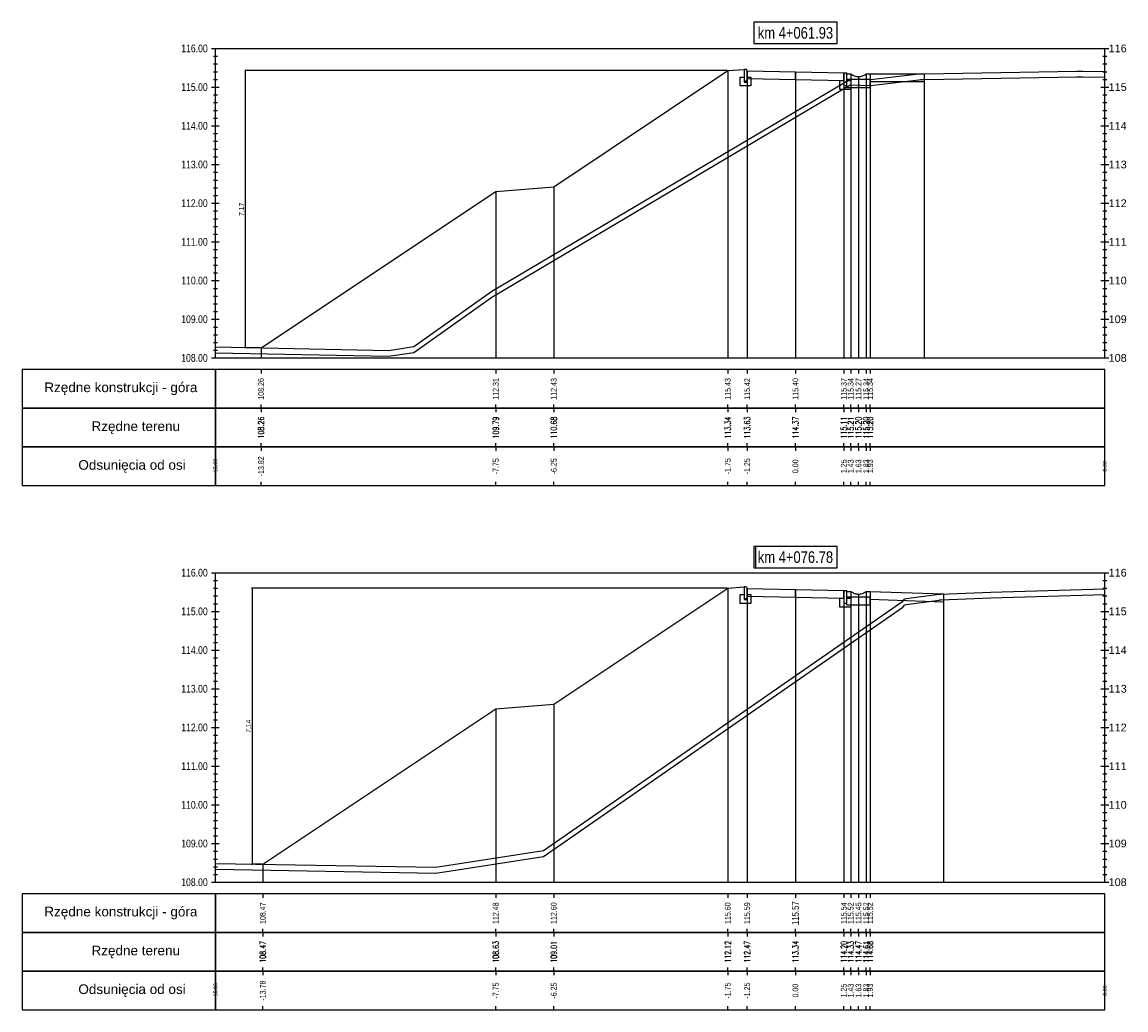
# Model space of a CAD drawing. Extents: x 7537626 to 7538805, y 5722894 to 5725486.
# Tile 7 of 90: x 7538094 to 7538122, y 5725310 to 5725335. Entities that reach past the tile are written whole.
import ezdxf

# ---------------------------------------------------------------- set-up
doc = ezdxf.new("R2010")
doc.units = 0
doc.header["$PDMODE"] = 35
doc.header["$PDSIZE"] = 0.3
for name, color, linetype in [('C-DROGI-PROFILE', 7, 'Continuous'), ('C-DROGI-PROFILE-ETYKIETY', 7, 'Continuous'), ('C-DROGI-PRZEKROJE-ETYKIETY', 7, 'Continuous'), ('C-POPRZECZKA-przekrój', 2, 'Continuous'), ('C-POPRZECZKA-widok', 1, 'Continuous')]:
    doc.layers.add(name, color=color, linetype=linetype)
for name, color, linetype, true_color in [('C-humus', 7, 'Continuous', 0x003df5), ('C-Teren', 7, 'Continuous', 0x005716), ('poprzeczki', 7, 'Continuous', 0x0000d6)]:
    doc.layers.add(name, color=color, linetype=linetype, true_color=true_color)
doc.styles.add('2mm08', font='arial.ttf', dxfattribs={"width": 0.8})
doc.styles.add('opis_50', font='arial.ttf', dxfattribs={"height": 0.125})
doc.styles.get("Standard").update_dxf_attribs({"font": 'arial.ttf'})
doc.dimstyles.new('OPIS_50', dxfattribs={"dimscale": 0.5, "dimtxt": 0.125, "dimasz": 0.25, "dimexe": 0.1, "dimexo": 0.15, "dimgap": 0.1, "dimtad": 1, "dimzin": 0, "dimtxsty": 'opis_50', "dimblk": 'ARCHTICK', "dimcen": 0.15, "dimdle": 0.1, "dimaunit": 2, "dimadec": 4, "dimazin": 0, "dimtfac": 1, "dimtmove": 0, "dimatfit": 3, "dimfxl": 1, "dimarcsym": 0})

# ---------------------------------------------------------------- blocks, each defined once
blk = doc.blocks.new('_ArchTick')
at = {"color": 0, "linetype": 'ByBlock', "const_width": 0.15}
blk.add_lwpolyline([(-0.5, -0.5), (0.5, 0.5)], dxfattribs=at)
blk = doc.blocks.new('*D201')
at = {"layer": 'Defpoints', "color": 0, "transparency": 16777216}
for p in [(7538111.968, 5725333.804), (7538099.488, 5725326.637), (7538099.898, 5725326.637)]:
    blk.add_point(p, dxfattribs=at)
at = {"layer": 'poprzeczki', "color": 0, "lineweight": -2, "transparency": 16777216}
for p, q in [((7538111.953, 5725333.804), (7538099.478, 5725333.804)), ((7538099.488, 5725333.814), (7538099.488, 5725326.627)), ((7538099.883, 5725326.637), (7538099.478, 5725326.637))]:
    blk.add_line(p, q, dxfattribs=at)
at = {"layer": 'poprzeczki', "color": 0, "lineweight": -2, "transparency": 16777216, "xscale": 0.025, "yscale": 0.025, "zscale": 0.025}
for p, rotation in [((7538099.488, 5725333.804), 90), ((7538099.488, 5725326.637), 270)]:
    blk.add_blockref('_ArchTick', p, dxfattribs=dict(at, rotation=rotation))
at = {"layer": 'poprzeczki', "color": 0, "transparency": 16777216, "insert": (7538099.403, 5725330.22), "char_height": 0.125, "attachment_point": 5, "rotation": 90, "style": 'opis_50'}
blk.add_mtext('7,17', dxfattribs=at)
blk = doc.blocks.new('*D202')
at = {"layer": 'Defpoints', "color": 0, "transparency": 16777216}
for p in [(7538111.968, 5725320.427), (7538099.665, 5725313.29), (7538099.944, 5725313.29)]:
    blk.add_point(p, dxfattribs=at)
at = {"layer": 'poprzeczki', "color": 0, "lineweight": -2, "transparency": 16777216}
for p, q in [((7538111.953, 5725320.427), (7538099.655, 5725320.427)), ((7538099.665, 5725320.437), (7538099.665, 5725313.28)), ((7538099.929, 5725313.29), (7538099.655, 5725313.29))]:
    blk.add_line(p, q, dxfattribs=at)
at = {"layer": 'poprzeczki', "color": 0, "lineweight": -2, "transparency": 16777216, "xscale": 0.025, "yscale": 0.025, "zscale": 0.025}
for p, rotation in [((7538099.665, 5725320.427), 90), ((7538099.665, 5725313.29), 270)]:
    blk.add_blockref('_ArchTick', p, dxfattribs=dict(at, rotation=rotation))
at = {"layer": 'poprzeczki', "color": 0, "transparency": 16777216, "insert": (7538099.58, 5725316.858), "char_height": 0.125, "attachment_point": 5, "rotation": 90, "style": 'opis_50'}
blk.add_mtext('7,14', dxfattribs=at)

msp = doc.modelspace()

# ---------------------------------------------------------------- linework, layer by layer
at = {"layer": 'C-DROGI-PROFILE', "color": 7, "linetype": 'Continuous', "lineweight": -3}
for p, q in [((7538099.898, 5725326.077), (7538099.898, 5725325.977)), ((7538105.968, 5725326.077), (7538105.968, 5725325.977)), ((7538107.468, 5725326.077), (7538107.468, 5725325.977)), ((7538111.968, 5725326.077), (7538111.968, 5725325.977)), ((7538112.468, 5725326.077), (7538112.468, 5725325.977)), ((7538113.718, 5725326.077), (7538113.718, 5725325.977)), ((7538114.968, 5725326.077), (7538114.968, 5725325.977)), ((7538115.148, 5725326.077), (7538115.148, 5725325.977)), ((7538115.348, 5725326.077), (7538115.348, 5725325.977)), ((7538115.548, 5725326.077), (7538115.548, 5725325.977)), ((7538115.648, 5725326.077), (7538115.648, 5725325.977)), ((7538099.898, 5725325.077), (7538099.898, 5725325.177)), ((7538099.898, 5725325.077), (7538099.898, 5725324.977)), ((7538105.968, 5725325.077), (7538105.968, 5725325.177)), ((7538105.968, 5725325.077), (7538105.968, 5725324.977)), ((7538107.468, 5725325.077), (7538107.468, 5725325.177)), ((7538107.468, 5725325.077), (7538107.468, 5725324.977)), ((7538111.968, 5725325.077), (7538111.968, 5725325.177)), ((7538111.968, 5725325.077), (7538111.968, 5725324.977)), ((7538112.468, 5725325.077), (7538112.468, 5725325.177)), ((7538112.468, 5725325.077), (7538112.468, 5725324.977)), ((7538113.718, 5725325.077), (7538113.718, 5725325.177)), ((7538113.718, 5725325.077), (7538113.718, 5725324.977)), ((7538114.968, 5725325.077), (7538114.968, 5725325.177)), ((7538114.968, 5725325.077), (7538114.968, 5725324.977)), ((7538115.148, 5725325.077), (7538115.148, 5725325.177)), ((7538115.148, 5725325.077), (7538115.148, 5725324.977)), ((7538115.348, 5725325.077), (7538115.348, 5725325.177)), ((7538115.348, 5725325.077), (7538115.348, 5725324.977)), ((7538115.548, 5725325.077), (7538115.548, 5725325.177)), ((7538115.548, 5725325.077), (7538115.548, 5725324.977)), ((7538115.648, 5725325.077), (7538115.648, 5725325.177)), ((7538115.648, 5725325.077), (7538115.648, 5725324.977)), ((7538099.898, 5725324.077), (7538099.898, 5725324.177)), ((7538099.898, 5725324.077), (7538099.898, 5725323.977)), ((7538105.968, 5725324.077), (7538105.968, 5725324.177)), ((7538105.968, 5725324.077), (7538105.968, 5725323.977)), ((7538107.468, 5725324.077), (7538107.468, 5725324.177)), ((7538107.468, 5725324.077), (7538107.468, 5725323.977)), ((7538111.968, 5725324.077), (7538111.968, 5725324.177)), ((7538111.968, 5725324.077), (7538111.968, 5725323.977)), ((7538112.468, 5725324.077), (7538112.468, 5725324.177)), ((7538112.468, 5725324.077), (7538112.468, 5725323.977)), ((7538113.718, 5725324.077), (7538113.718, 5725324.177)), ((7538113.718, 5725324.077), (7538113.718, 5725323.977)), ((7538114.968, 5725324.077), (7538114.968, 5725324.177)), ((7538114.968, 5725324.077), (7538114.968, 5725323.977)), ((7538115.148, 5725324.077), (7538115.148, 5725324.177)), ((7538115.148, 5725324.077), (7538115.148, 5725323.977)), ((7538115.348, 5725324.077), (7538115.348, 5725324.177)), ((7538115.348, 5725324.077), (7538115.348, 5725323.977)), ((7538115.548, 5725324.077), (7538115.548, 5725324.177)), ((7538115.548, 5725324.077), (7538115.548, 5725323.977)), ((7538115.648, 5725324.077), (7538115.648, 5725324.177)), ((7538115.648, 5725324.077), (7538115.648, 5725323.977)), ((7538099.898, 5725323.077), (7538099.898, 5725323.177)), ((7538105.968, 5725323.077), (7538105.968, 5725323.177)), ((7538107.468, 5725323.077), (7538107.468, 5725323.177)), ((7538111.968, 5725323.077), (7538111.968, 5725323.177)), ((7538112.468, 5725323.077), (7538112.468, 5725323.177)), ((7538113.718, 5725323.077), (7538113.718, 5725323.177)), ((7538114.968, 5725323.077), (7538114.968, 5725323.177)), ((7538115.148, 5725323.077), (7538115.148, 5725323.177)), ((7538115.348, 5725323.077), (7538115.348, 5725323.177)), ((7538115.548, 5725323.077), (7538115.548, 5725323.177)), ((7538115.648, 5725323.077), (7538115.648, 5725323.177)), ((7538099.944, 5725312.526), (7538099.944, 5725312.426)), ((7538105.968, 5725312.526), (7538105.968, 5725312.426)), ((7538107.468, 5725312.526), (7538107.468, 5725312.426)), ((7538111.968, 5725312.526), (7538111.968, 5725312.426)), ((7538112.468, 5725312.526), (7538112.468, 5725312.426)), ((7538113.718, 5725312.526), (7538113.718, 5725312.426)), ((7538114.968, 5725312.526), (7538114.968, 5725312.426)), ((7538115.148, 5725312.526), (7538115.148, 5725312.426)), ((7538115.348, 5725312.526), (7538115.348, 5725312.426)), ((7538115.548, 5725312.526), (7538115.548, 5725312.426)), ((7538115.648, 5725312.526), (7538115.648, 5725312.426)), ((7538099.944, 5725311.526), (7538099.944, 5725311.626)), ((7538105.968, 5725311.526), (7538105.968, 5725311.626)), ((7538107.468, 5725311.526), (7538107.468, 5725311.626)), ((7538111.968, 5725311.526), (7538111.968, 5725311.626)), ((7538112.468, 5725311.526), (7538112.468, 5725311.626)), ((7538113.718, 5725311.526), (7538113.718, 5725311.626)), ((7538114.968, 5725311.526), (7538114.968, 5725311.626)), ((7538115.148, 5725311.526), (7538115.148, 5725311.626)), ((7538115.348, 5725311.526), (7538115.348, 5725311.626)), ((7538115.548, 5725311.526), (7538115.548, 5725311.626)), ((7538115.648, 5725311.526), (7538115.648, 5725311.626)), ((7538099.944, 5725311.526), (7538099.944, 5725311.426)), ((7538105.968, 5725311.526), (7538105.968, 5725311.426)), ((7538107.468, 5725311.526), (7538107.468, 5725311.426)), ((7538111.968, 5725311.526), (7538111.968, 5725311.426)), ((7538112.468, 5725311.526), (7538112.468, 5725311.426)), ((7538113.718, 5725311.526), (7538113.718, 5725311.426)), ((7538114.968, 5725311.526), (7538114.968, 5725311.426)), ((7538115.148, 5725311.526), (7538115.148, 5725311.426)), ((7538115.348, 5725311.526), (7538115.348, 5725311.426)), ((7538115.548, 5725311.526), (7538115.548, 5725311.426)), ((7538115.648, 5725311.526), (7538115.648, 5725311.426)), ((7538099.944, 5725310.526), (7538099.944, 5725310.626)), ((7538099.944, 5725310.526), (7538099.944, 5725310.426)), ((7538105.968, 5725310.526), (7538105.968, 5725310.626)), ((7538105.968, 5725310.526), (7538105.968, 5725310.426)), ((7538107.468, 5725310.526), (7538107.468, 5725310.626)), ((7538107.468, 5725310.526), (7538107.468, 5725310.426)), ((7538111.968, 5725310.526), (7538111.968, 5725310.626)), ((7538111.968, 5725310.526), (7538111.968, 5725310.426)), ((7538112.468, 5725310.526), (7538112.468, 5725310.626)), ((7538112.468, 5725310.526), (7538112.468, 5725310.426)), ((7538113.718, 5725310.526), (7538113.718, 5725310.626)), ((7538113.718, 5725310.526), (7538113.718, 5725310.426)), ((7538114.968, 5725310.526), (7538114.968, 5725310.626)), ((7538114.968, 5725310.526), (7538114.968, 5725310.426)), ((7538115.148, 5725310.526), (7538115.148, 5725310.626)), ((7538115.148, 5725310.526), (7538115.148, 5725310.426)), ((7538115.348, 5725310.526), (7538115.348, 5725310.626)), ((7538115.348, 5725310.526), (7538115.348, 5725310.426)), ((7538115.548, 5725310.526), (7538115.548, 5725310.626)), ((7538115.548, 5725310.526), (7538115.548, 5725310.426)), ((7538115.648, 5725310.526), (7538115.648, 5725310.626)), ((7538115.648, 5725310.526), (7538115.648, 5725310.426)), ((7538099.944, 5725309.526), (7538099.944, 5725309.626)), ((7538105.968, 5725309.526), (7538105.968, 5725309.626)), ((7538107.468, 5725309.526), (7538107.468, 5725309.626)), ((7538111.968, 5725309.526), (7538111.968, 5725309.626)), ((7538112.468, 5725309.526), (7538112.468, 5725309.626)), ((7538113.718, 5725309.526), (7538113.718, 5725309.626)), ((7538114.968, 5725309.526), (7538114.968, 5725309.626)), ((7538115.148, 5725309.526), (7538115.148, 5725309.626)), ((7538115.348, 5725309.526), (7538115.348, 5725309.626)), ((7538115.548, 5725309.526), (7538115.548, 5725309.626)), ((7538115.648, 5725309.526), (7538115.648, 5725309.626))]:
    msp.add_line(p, q, dxfattribs=at)
at = {"layer": 'C-DROGI-PROFILE', "color": 1, "linetype": 'Continuous', "lineweight": -3}
for points in [[(7538098.718, 5725325.077), (7538098.718, 5725326.077), (7538093.718, 5725326.077), (7538093.718, 5725325.077)], [(7538098.718, 5725325.077), (7538121.718, 5725325.077), (7538121.718, 5725326.077), (7538098.718, 5725326.077)], [(7538098.718, 5725324.077), (7538098.718, 5725325.077), (7538093.718, 5725325.077), (7538093.718, 5725324.077)], [(7538098.718, 5725324.077), (7538121.718, 5725324.077), (7538121.718, 5725325.077), (7538098.718, 5725325.077)], [(7538098.718, 5725323.077), (7538098.718, 5725324.077), (7538093.718, 5725324.077), (7538093.718, 5725323.077)], [(7538098.718, 5725323.077), (7538121.718, 5725323.077), (7538121.718, 5725324.077), (7538098.718, 5725324.077)], [(7538098.718, 5725311.526), (7538098.718, 5725312.526), (7538093.718, 5725312.526), (7538093.718, 5725311.526)], [(7538098.718, 5725311.526), (7538121.718, 5725311.526), (7538121.718, 5725312.526), (7538098.718, 5725312.526)], [(7538098.718, 5725310.526), (7538098.718, 5725311.526), (7538093.718, 5725311.526), (7538093.718, 5725310.526)], [(7538098.718, 5725310.526), (7538121.718, 5725310.526), (7538121.718, 5725311.526), (7538098.718, 5725311.526)], [(7538098.718, 5725309.526), (7538098.718, 5725310.526), (7538093.718, 5725310.526), (7538093.718, 5725309.526)], [(7538098.718, 5725309.526), (7538121.718, 5725309.526), (7538121.718, 5725310.526), (7538098.718, 5725310.526)]]:
    msp.add_3dface(points, dxfattribs=at)
at = {"layer": 'C-DROGI-PRZEKROJE-ETYKIETY', "color": 1, "linetype": 'Continuous', "lineweight": -3}
for p, q in [((7538111.968, 5725333.804), (7538111.968, 5725326.377)), ((7538112.468, 5725333.797), (7538112.468, 5725326.377)), ((7538113.718, 5725333.772), (7538113.718, 5725326.377)), ((7538114.968, 5725333.747), (7538114.968, 5725326.377)), ((7538115.148, 5725333.721), (7538115.148, 5725326.377)), ((7538115.348, 5725333.651), (7538115.348, 5725326.377)), ((7538115.548, 5725333.721), (7538115.548, 5725326.377)), ((7538115.648, 5725333.721), (7538115.648, 5725326.377)), ((7538117.048, 5725333.724), (7538117.048, 5725326.377)), ((7538111.968, 5725320.427), (7538111.968, 5725312.826)), ((7538112.468, 5725320.42), (7538112.468, 5725312.826)), ((7538113.718, 5725320.395), (7538113.718, 5725312.826)), ((7538114.968, 5725320.37), (7538114.968, 5725312.826)), ((7538115.148, 5725320.344), (7538115.148, 5725312.826)), ((7538115.348, 5725320.274), (7538115.348, 5725312.826)), ((7538115.548, 5725320.344), (7538115.548, 5725312.826)), ((7538115.648, 5725320.344), (7538115.648, 5725312.826))]:
    msp.add_line(p, q, dxfattribs=at)
for points in [[(7538107.468, 5725330.804), (7538107.468, 5725326.377)], [(7538105.968, 5725330.684), (7538105.968, 5725326.377)], [(7538099.898, 5725326.637), (7538099.898, 5725326.377)], [(7538117.549, 5725320.277), (7538117.549, 5725312.826)], [(7538107.468, 5725317.427), (7538107.468, 5725312.826)], [(7538105.968, 5725317.307), (7538105.968, 5725312.826)], [(7538099.944, 5725313.29), (7538099.944, 5725312.826)]]:
    msp.add_lwpolyline(points, dxfattribs=at)
at = {"layer": 'C-humus'}
for p, q in [((7538117.066, 5725333.574), (7538120.991, 5725333.644)), ((7538120.991, 5725333.644), (7538121.154, 5725333.642)), ((7538121.154, 5725333.642), (7538121.718, 5725333.635)), ((7538105.862, 5725327.952), (7538115.132, 5725333.434)), ((7538115.132, 5725333.434), (7538115.688, 5725333.424)), ((7538115.688, 5725333.424), (7538115.736, 5725333.431)), ((7538115.736, 5725333.431), (7538116.906, 5725333.57)), ((7538116.906, 5725333.57), (7538116.945, 5725333.572)), ((7538116.945, 5725333.572), (7538117.066, 5725333.574)), ((7538103.853, 5725326.522), (7538105.862, 5725327.952)), ((7538098.718, 5725326.511), (7538103.194, 5725326.42)), ((7538103.194, 5725326.42), (7538103.853, 5725326.522)), ((7538118.769, 5725320.175), (7538121.718, 5725320.264)), ((7538107.203, 5725313.495), (7538116.493, 5725319.937)), ((7538116.493, 5725319.937), (7538116.545, 5725320)), ((7538116.545, 5725320), (7538116.585, 5725320.007)), ((7538116.585, 5725320.007), (7538117.432, 5725320.121)), ((7538117.432, 5725320.121), (7538117.446, 5725320.125)), ((7538117.446, 5725320.125), (7538117.478, 5725320.124)), ((7538117.478, 5725320.124), (7538118.769, 5725320.175)), ((7538104.422, 5725313.062), (7538107.203, 5725313.495)), ((7538098.718, 5725313.162), (7538104.422, 5725313.062))]:
    msp.add_line(p, q, dxfattribs=at)
at = {"layer": 'C-POPRZECZKA-przekrój', "color": 2, "linetype": 'Continuous', "lineweight": -3}
for p, q in [((7538111.968, 5725333.804), (7538112.388, 5725333.837)), ((7538112.288, 5725333.407), (7538112.288, 5725333.637)), ((7538112.288, 5725333.637), (7538112.388, 5725333.637)), ((7538112.428, 5725333.837), (7538112.388, 5725333.837)), ((7538112.388, 5725333.837), (7538112.388, 5725333.507)), ((7538112.388, 5725333.637), (7538112.388, 5725333.537)), ((7538112.434, 5725333.837), (7538112.428, 5725333.837)), ((7538112.442, 5725333.835), (7538112.434, 5725333.837)), ((7538112.451, 5725333.831), (7538112.442, 5725333.835)), ((7538112.457, 5725333.826), (7538112.451, 5725333.831)), ((7538112.461, 5725333.82), (7538112.457, 5725333.826)), ((7538112.465, 5725333.813), (7538112.461, 5725333.82)), ((7538112.468, 5725333.805), (7538112.465, 5725333.813)), ((7538112.468, 5725333.797), (7538112.468, 5725333.805)), ((7538112.468, 5725333.797), (7538113.718, 5725333.772)), ((7538112.468, 5725333.797), (7538112.469, 5725333.597)), ((7538112.468, 5725333.507), (7538112.468, 5725333.797)), ((7538112.468, 5725333.797), (7538112.468, 5725333.637)), ((7538112.468, 5725333.637), (7538112.568, 5725333.637)), ((7538112.568, 5725333.637), (7538112.568, 5725333.407)), ((7538113.718, 5725333.572), (7538113.718, 5725333.772)), ((7538113.718, 5725333.772), (7538114.968, 5725333.747)), ((7538114.968, 5725333.747), (7538114.967, 5725333.547)), ((7538114.968, 5725333.747), (7538115.048, 5725333.747)), ((7538114.968, 5725333.547), (7538114.968, 5725333.747)), ((7538114.968, 5725333.747), (7538114.968, 5725333.417)), ((7538115.048, 5725333.371), (7538115.048, 5725333.747)), ((7538115.048, 5725333.721), (7538115.148, 5725333.721)), ((7538115.048, 5725333.571), (7538115.048, 5725333.721)), ((7538115.148, 5725333.721), (7538115.165, 5725333.709)), ((7538115.165, 5725333.709), (7538115.183, 5725333.697)), ((7538115.183, 5725333.697), (7538115.199, 5725333.688)), ((7538115.199, 5725333.688), (7538115.219, 5725333.679)), ((7538115.219, 5725333.679), (7538115.241, 5725333.67)), ((7538115.241, 5725333.67), (7538115.269, 5725333.661)), ((7538115.269, 5725333.661), (7538115.295, 5725333.656)), ((7538115.295, 5725333.656), (7538115.318, 5725333.653)), ((7538115.318, 5725333.653), (7538115.348, 5725333.651)), ((7538115.348, 5725333.651), (7538115.371, 5725333.652)), ((7538115.371, 5725333.652), (7538115.397, 5725333.655)), ((7538115.397, 5725333.655), (7538115.419, 5725333.659)), ((7538115.419, 5725333.659), (7538115.448, 5725333.667)), ((7538115.448, 5725333.667), (7538115.474, 5725333.677)), ((7538115.474, 5725333.677), (7538115.498, 5725333.689)), ((7538115.498, 5725333.689), (7538115.517, 5725333.699)), ((7538115.517, 5725333.699), (7538115.532, 5725333.709)), ((7538115.532, 5725333.709), (7538115.548, 5725333.721)), ((7538115.548, 5725333.721), (7538115.648, 5725333.721)), ((7538115.648, 5725333.721), (7538115.648, 5725333.571)), ((7538112.568, 5725333.407), (7538112.288, 5725333.407)), ((7538112.388, 5725333.537), (7538112.468, 5725333.537)), ((7538112.388, 5725333.507), (7538112.468, 5725333.507)), ((7538112.469, 5725333.597), (7538113.718, 5725333.572)), ((7538113.718, 5725333.572), (7538114.967, 5725333.547)), ((7538114.868, 5725333.317), (7538114.868, 5725333.547)), ((7538114.868, 5725333.547), (7538114.968, 5725333.547)), ((7538115.148, 5725333.317), (7538114.868, 5725333.317)), ((7538114.968, 5725333.417), (7538115.048, 5725333.417)), ((7538115.648, 5725333.571), (7538115.048, 5725333.571)), ((7538115.048, 5725333.547), (7538115.148, 5725333.547)), ((7538115.048, 5725333.417), (7538115.048, 5725333.547)), ((7538115.048, 5725333.371), (7538115.648, 5725333.371)), ((7538115.148, 5725333.547), (7538115.148, 5725333.317)), ((7538115.648, 5725333.371), (7538115.648, 5725333.571)), ((7538111.968, 5725320.427), (7538112.388, 5725320.46)), ((7538112.288, 5725320.03), (7538112.288, 5725320.26)), ((7538112.288, 5725320.26), (7538112.388, 5725320.26)), ((7538112.428, 5725320.46), (7538112.388, 5725320.46)), ((7538112.388, 5725320.46), (7538112.388, 5725320.13)), ((7538112.388, 5725320.26), (7538112.388, 5725320.16)), ((7538112.434, 5725320.46), (7538112.428, 5725320.46)), ((7538112.442, 5725320.458), (7538112.434, 5725320.46)), ((7538112.451, 5725320.453), (7538112.442, 5725320.458)), ((7538112.457, 5725320.448), (7538112.451, 5725320.453)), ((7538112.461, 5725320.443), (7538112.457, 5725320.448)), ((7538112.465, 5725320.436), (7538112.461, 5725320.443)), ((7538112.468, 5725320.427), (7538112.465, 5725320.436)), ((7538112.468, 5725320.42), (7538112.468, 5725320.427)), ((7538112.468, 5725320.42), (7538113.718, 5725320.395)), ((7538112.468, 5725320.42), (7538112.469, 5725320.22)), ((7538112.468, 5725320.13), (7538112.468, 5725320.42)), ((7538112.468, 5725320.42), (7538112.468, 5725320.26)), ((7538112.468, 5725320.26), (7538112.568, 5725320.26)), ((7538112.469, 5725320.22), (7538113.718, 5725320.195)), ((7538112.568, 5725320.26), (7538112.568, 5725320.03)), ((7538113.718, 5725320.195), (7538113.718, 5725320.395)), ((7538113.718, 5725320.395), (7538114.968, 5725320.37)), ((7538113.718, 5725320.195), (7538114.967, 5725320.17)), ((7538114.968, 5725320.37), (7538114.967, 5725320.17)), ((7538114.968, 5725320.37), (7538115.048, 5725320.37)), ((7538114.968, 5725320.17), (7538114.968, 5725320.37)), ((7538114.968, 5725320.37), (7538114.968, 5725320.04)), ((7538115.048, 5725319.994), (7538115.048, 5725320.37)), ((7538115.048, 5725320.344), (7538115.148, 5725320.344)), ((7538115.048, 5725320.194), (7538115.048, 5725320.344)), ((7538115.648, 5725320.194), (7538115.048, 5725320.194)), ((7538115.148, 5725320.344), (7538115.165, 5725320.332)), ((7538115.165, 5725320.332), (7538115.183, 5725320.32)), ((7538115.183, 5725320.32), (7538115.199, 5725320.311)), ((7538115.199, 5725320.311), (7538115.219, 5725320.301)), ((7538115.219, 5725320.301), (7538115.241, 5725320.293)), ((7538115.241, 5725320.293), (7538115.269, 5725320.284)), ((7538115.269, 5725320.284), (7538115.295, 5725320.279)), ((7538115.295, 5725320.279), (7538115.318, 5725320.276)), ((7538115.318, 5725320.276), (7538115.348, 5725320.274)), ((7538115.348, 5725320.274), (7538115.371, 5725320.275)), ((7538115.371, 5725320.275), (7538115.397, 5725320.278)), ((7538115.397, 5725320.278), (7538115.419, 5725320.282)), ((7538115.419, 5725320.282), (7538115.448, 5725320.29)), ((7538115.448, 5725320.29), (7538115.474, 5725320.3)), ((7538115.474, 5725320.3), (7538115.498, 5725320.311)), ((7538115.498, 5725320.311), (7538115.517, 5725320.322)), ((7538115.517, 5725320.322), (7538115.532, 5725320.332)), ((7538115.532, 5725320.332), (7538115.548, 5725320.344)), ((7538115.548, 5725320.344), (7538115.648, 5725320.344)), ((7538115.648, 5725320.344), (7538115.648, 5725320.194)), ((7538115.648, 5725319.994), (7538115.648, 5725320.194)), ((7538112.568, 5725320.03), (7538112.288, 5725320.03)), ((7538112.388, 5725320.16), (7538112.468, 5725320.16)), ((7538112.388, 5725320.13), (7538112.468, 5725320.13)), ((7538114.868, 5725319.94), (7538114.868, 5725320.17)), ((7538114.868, 5725320.17), (7538114.968, 5725320.17)), ((7538115.148, 5725319.94), (7538114.868, 5725319.94)), ((7538114.968, 5725320.04), (7538115.048, 5725320.04)), ((7538115.048, 5725320.17), (7538115.148, 5725320.17)), ((7538115.048, 5725320.04), (7538115.048, 5725320.17)), ((7538115.048, 5725319.994), (7538115.648, 5725319.994)), ((7538115.148, 5725320.17), (7538115.148, 5725319.94))]:
    msp.add_line(p, q, dxfattribs=at)
for points in [[(7538099.898, 5725326.637), (7538105.968, 5725330.684), (7538107.468, 5725330.804), (7538111.968, 5725333.804)], [(7538099.944, 5725313.29), (7538105.968, 5725317.307), (7538107.468, 5725317.427), (7538111.968, 5725320.427)], [(7538115.648, 5725320.344), (7538117.549, 5725320.277)], [(7538115.641, 5725320.144), (7538117.542, 5725320.077)]]:
    msp.add_lwpolyline(points, dxfattribs=at)
at = {"layer": 'C-POPRZECZKA-przekrój'}
for points in [[(7538115.648, 5725333.721), (7538117.048, 5725333.724)], [(7538115.649, 5725333.521), (7538117.049, 5725333.524)]]:
    msp.add_lwpolyline(points, dxfattribs=at)
at = {"layer": 'C-POPRZECZKA-widok', "color": 1, "linetype": 'Continuous', "lineweight": -3}
for p, q in [((7538098.618, 5725334.377), (7538121.818, 5725334.377)), ((7538098.668, 5725334.177), (7538098.768, 5725334.177)), ((7538098.718, 5725326.377), (7538098.718, 5725334.377)), ((7538121.668, 5725334.177), (7538121.768, 5725334.177)), ((7538121.718, 5725326.377), (7538121.718, 5725334.377)), ((7538098.668, 5725333.977), (7538098.768, 5725333.977)), ((7538121.668, 5725333.977), (7538121.768, 5725333.977)), ((7538098.668, 5725333.777), (7538098.768, 5725333.777)), ((7538121.668, 5725333.777), (7538121.768, 5725333.777)), ((7538098.618, 5725333.377), (7538098.818, 5725333.377)), ((7538098.668, 5725333.577), (7538098.768, 5725333.577)), ((7538098.668, 5725333.377), (7538098.768, 5725333.377)), ((7538121.618, 5725333.377), (7538121.818, 5725333.377)), ((7538121.668, 5725333.577), (7538121.768, 5725333.577)), ((7538121.668, 5725333.377), (7538121.768, 5725333.377)), ((7538098.668, 5725333.177), (7538098.768, 5725333.177)), ((7538121.668, 5725333.177), (7538121.768, 5725333.177)), ((7538098.668, 5725332.977), (7538098.768, 5725332.977)), ((7538098.668, 5725332.777), (7538098.768, 5725332.777)), ((7538121.668, 5725332.977), (7538121.768, 5725332.977)), ((7538121.668, 5725332.777), (7538121.768, 5725332.777)), ((7538098.668, 5725332.577), (7538098.768, 5725332.577)), ((7538121.668, 5725332.577), (7538121.768, 5725332.577)), ((7538098.618, 5725332.377), (7538098.818, 5725332.377)), ((7538098.668, 5725332.377), (7538098.768, 5725332.377)), ((7538098.668, 5725332.177), (7538098.768, 5725332.177)), ((7538121.618, 5725332.377), (7538121.818, 5725332.377)), ((7538121.668, 5725332.377), (7538121.768, 5725332.377)), ((7538121.668, 5725332.177), (7538121.768, 5725332.177)), ((7538098.668, 5725331.977), (7538098.768, 5725331.977)), ((7538121.668, 5725331.977), (7538121.768, 5725331.977)), ((7538098.668, 5725331.777), (7538098.768, 5725331.777)), ((7538121.668, 5725331.777), (7538121.768, 5725331.777)), ((7538098.618, 5725331.377), (7538098.818, 5725331.377)), ((7538098.668, 5725331.577), (7538098.768, 5725331.577)), ((7538098.668, 5725331.377), (7538098.768, 5725331.377)), ((7538121.618, 5725331.377), (7538121.818, 5725331.377)), ((7538121.668, 5725331.577), (7538121.768, 5725331.577)), ((7538121.668, 5725331.377), (7538121.768, 5725331.377)), ((7538098.668, 5725331.177), (7538098.768, 5725331.177)), ((7538121.668, 5725331.177), (7538121.768, 5725331.177)), ((7538098.668, 5725330.977), (7538098.768, 5725330.977)), ((7538098.668, 5725330.777), (7538098.768, 5725330.777)), ((7538121.668, 5725330.977), (7538121.768, 5725330.977)), ((7538121.668, 5725330.777), (7538121.768, 5725330.777)), ((7538098.668, 5725330.577), (7538098.768, 5725330.577)), ((7538121.668, 5725330.577), (7538121.768, 5725330.577)), ((7538098.618, 5725330.377), (7538098.818, 5725330.377)), ((7538098.668, 5725330.377), (7538098.768, 5725330.377)), ((7538098.668, 5725330.177), (7538098.768, 5725330.177)), ((7538121.618, 5725330.377), (7538121.818, 5725330.377)), ((7538121.668, 5725330.377), (7538121.768, 5725330.377)), ((7538121.668, 5725330.177), (7538121.768, 5725330.177)), ((7538098.668, 5725329.977), (7538098.768, 5725329.977)), ((7538121.668, 5725329.977), (7538121.768, 5725329.977)), ((7538098.668, 5725329.777), (7538098.768, 5725329.777)), ((7538121.668, 5725329.777), (7538121.768, 5725329.777)), ((7538098.618, 5725329.377), (7538098.818, 5725329.377)), ((7538098.668, 5725329.577), (7538098.768, 5725329.577)), ((7538098.668, 5725329.377), (7538098.768, 5725329.377)), ((7538121.618, 5725329.377), (7538121.818, 5725329.377)), ((7538121.668, 5725329.577), (7538121.768, 5725329.577)), ((7538121.668, 5725329.377), (7538121.768, 5725329.377)), ((7538098.668, 5725329.177), (7538098.768, 5725329.177)), ((7538121.668, 5725329.177), (7538121.768, 5725329.177)), ((7538098.668, 5725328.977), (7538098.768, 5725328.977)), ((7538098.668, 5725328.777), (7538098.768, 5725328.777)), ((7538121.668, 5725328.977), (7538121.768, 5725328.977)), ((7538121.668, 5725328.777), (7538121.768, 5725328.777)), ((7538098.668, 5725328.577), (7538098.768, 5725328.577)), ((7538121.668, 5725328.577), (7538121.768, 5725328.577)), ((7538098.618, 5725328.377), (7538098.818, 5725328.377)), ((7538098.668, 5725328.377), (7538098.768, 5725328.377)), ((7538098.668, 5725328.177), (7538098.768, 5725328.177)), ((7538121.618, 5725328.377), (7538121.818, 5725328.377)), ((7538121.668, 5725328.377), (7538121.768, 5725328.377)), ((7538121.668, 5725328.177), (7538121.768, 5725328.177)), ((7538098.668, 5725327.977), (7538098.768, 5725327.977)), ((7538121.668, 5725327.977), (7538121.768, 5725327.977)), ((7538098.668, 5725327.777), (7538098.768, 5725327.777)), ((7538121.668, 5725327.777), (7538121.768, 5725327.777)), ((7538098.618, 5725327.377), (7538098.818, 5725327.377)), ((7538098.668, 5725327.577), (7538098.768, 5725327.577)), ((7538098.668, 5725327.377), (7538098.768, 5725327.377)), ((7538121.618, 5725327.377), (7538121.818, 5725327.377)), ((7538121.668, 5725327.577), (7538121.768, 5725327.577)), ((7538121.668, 5725327.377), (7538121.768, 5725327.377)), ((7538098.668, 5725327.177), (7538098.768, 5725327.177)), ((7538121.668, 5725327.177), (7538121.768, 5725327.177)), ((7538098.668, 5725326.977), (7538098.768, 5725326.977)), ((7538098.668, 5725326.777), (7538098.768, 5725326.777)), ((7538121.668, 5725326.977), (7538121.768, 5725326.977)), ((7538121.668, 5725326.777), (7538121.768, 5725326.777)), ((7538098.668, 5725326.577), (7538098.768, 5725326.577)), ((7538121.668, 5725326.577), (7538121.768, 5725326.577)), ((7538098.618, 5725326.377), (7538121.818, 5725326.377)), ((7538098.618, 5725320.826), (7538121.818, 5725320.826)), ((7538098.718, 5725312.826), (7538098.718, 5725320.826)), ((7538121.718, 5725312.826), (7538121.718, 5725320.826)), ((7538098.668, 5725320.626), (7538098.768, 5725320.626)), ((7538121.668, 5725320.626), (7538121.768, 5725320.626)), ((7538098.668, 5725320.426), (7538098.768, 5725320.426)), ((7538098.668, 5725320.226), (7538098.768, 5725320.226)), ((7538121.668, 5725320.426), (7538121.768, 5725320.426)), ((7538121.668, 5725320.226), (7538121.768, 5725320.226)), ((7538098.668, 5725320.026), (7538098.768, 5725320.026)), ((7538121.668, 5725320.026), (7538121.768, 5725320.026)), ((7538098.618, 5725319.826), (7538098.818, 5725319.826)), ((7538098.668, 5725319.826), (7538098.768, 5725319.826)), ((7538098.668, 5725319.626), (7538098.768, 5725319.626)), ((7538121.618, 5725319.826), (7538121.818, 5725319.826)), ((7538121.668, 5725319.826), (7538121.768, 5725319.826)), ((7538121.668, 5725319.626), (7538121.768, 5725319.626)), ((7538098.668, 5725319.426), (7538098.768, 5725319.426)), ((7538121.668, 5725319.426), (7538121.768, 5725319.426)), ((7538098.668, 5725319.226), (7538098.768, 5725319.226)), ((7538121.668, 5725319.226), (7538121.768, 5725319.226)), ((7538098.618, 5725318.826), (7538098.818, 5725318.826)), ((7538098.668, 5725319.026), (7538098.768, 5725319.026)), ((7538098.668, 5725318.826), (7538098.768, 5725318.826)), ((7538121.618, 5725318.826), (7538121.818, 5725318.826)), ((7538121.668, 5725319.026), (7538121.768, 5725319.026)), ((7538121.668, 5725318.826), (7538121.768, 5725318.826)), ((7538098.668, 5725318.626), (7538098.768, 5725318.626)), ((7538121.668, 5725318.626), (7538121.768, 5725318.626)), ((7538098.668, 5725318.426), (7538098.768, 5725318.426)), ((7538098.668, 5725318.226), (7538098.768, 5725318.226)), ((7538121.668, 5725318.426), (7538121.768, 5725318.426)), ((7538121.668, 5725318.226), (7538121.768, 5725318.226)), ((7538098.668, 5725318.026), (7538098.768, 5725318.026)), ((7538121.668, 5725318.026), (7538121.768, 5725318.026)), ((7538098.618, 5725317.826), (7538098.818, 5725317.826)), ((7538098.668, 5725317.826), (7538098.768, 5725317.826)), ((7538098.668, 5725317.626), (7538098.768, 5725317.626)), ((7538121.618, 5725317.826), (7538121.818, 5725317.826)), ((7538121.668, 5725317.826), (7538121.768, 5725317.826)), ((7538121.668, 5725317.626), (7538121.768, 5725317.626)), ((7538098.668, 5725317.426), (7538098.768, 5725317.426)), ((7538121.668, 5725317.426), (7538121.768, 5725317.426)), ((7538098.668, 5725317.226), (7538098.768, 5725317.226)), ((7538121.668, 5725317.226), (7538121.768, 5725317.226)), ((7538098.618, 5725316.826), (7538098.818, 5725316.826)), ((7538098.668, 5725317.026), (7538098.768, 5725317.026)), ((7538098.668, 5725316.826), (7538098.768, 5725316.826)), ((7538121.618, 5725316.826), (7538121.818, 5725316.826)), ((7538121.668, 5725317.026), (7538121.768, 5725317.026)), ((7538121.668, 5725316.826), (7538121.768, 5725316.826)), ((7538098.668, 5725316.626), (7538098.768, 5725316.626)), ((7538121.668, 5725316.626), (7538121.768, 5725316.626)), ((7538098.668, 5725316.426), (7538098.768, 5725316.426)), ((7538098.668, 5725316.226), (7538098.768, 5725316.226)), ((7538121.668, 5725316.426), (7538121.768, 5725316.426)), ((7538121.668, 5725316.226), (7538121.768, 5725316.226)), ((7538098.668, 5725316.026), (7538098.768, 5725316.026)), ((7538121.668, 5725316.026), (7538121.768, 5725316.026)), ((7538098.618, 5725315.826), (7538098.818, 5725315.826)), ((7538098.668, 5725315.826), (7538098.768, 5725315.826)), ((7538098.668, 5725315.626), (7538098.768, 5725315.626)), ((7538121.618, 5725315.826), (7538121.818, 5725315.826)), ((7538121.668, 5725315.826), (7538121.768, 5725315.826)), ((7538121.668, 5725315.626), (7538121.768, 5725315.626)), ((7538098.668, 5725315.426), (7538098.768, 5725315.426)), ((7538121.668, 5725315.426), (7538121.768, 5725315.426)), ((7538098.668, 5725315.226), (7538098.768, 5725315.226)), ((7538121.668, 5725315.226), (7538121.768, 5725315.226)), ((7538098.618, 5725314.826), (7538098.818, 5725314.826)), ((7538098.668, 5725315.026), (7538098.768, 5725315.026)), ((7538098.668, 5725314.826), (7538098.768, 5725314.826)), ((7538121.618, 5725314.826), (7538121.818, 5725314.826)), ((7538121.668, 5725315.026), (7538121.768, 5725315.026)), ((7538121.668, 5725314.826), (7538121.768, 5725314.826)), ((7538098.668, 5725314.626), (7538098.768, 5725314.626)), ((7538121.668, 5725314.626), (7538121.768, 5725314.626)), ((7538098.668, 5725314.426), (7538098.768, 5725314.426)), ((7538098.668, 5725314.226), (7538098.768, 5725314.226)), ((7538121.668, 5725314.426), (7538121.768, 5725314.426)), ((7538121.668, 5725314.226), (7538121.768, 5725314.226)), ((7538098.668, 5725314.026), (7538098.768, 5725314.026)), ((7538121.668, 5725314.026), (7538121.768, 5725314.026)), ((7538098.618, 5725313.826), (7538098.818, 5725313.826)), ((7538098.668, 5725313.826), (7538098.768, 5725313.826)), ((7538098.668, 5725313.626), (7538098.768, 5725313.626)), ((7538121.618, 5725313.826), (7538121.818, 5725313.826)), ((7538121.668, 5725313.826), (7538121.768, 5725313.826)), ((7538121.668, 5725313.626), (7538121.768, 5725313.626)), ((7538098.668, 5725313.426), (7538098.768, 5725313.426)), ((7538121.668, 5725313.426), (7538121.768, 5725313.426)), ((7538098.668, 5725313.226), (7538098.768, 5725313.226)), ((7538121.668, 5725313.226), (7538121.768, 5725313.226)), ((7538098.618, 5725312.826), (7538121.818, 5725312.826)), ((7538098.668, 5725313.026), (7538098.768, 5725313.026)), ((7538121.668, 5725313.026), (7538121.768, 5725313.026))]:
    msp.add_line(p, q, dxfattribs=at)
at = {"layer": 'C-POPRZECZKA-widok', "color": 3, "linetype": 'Continuous', "lineweight": -3}
for points in [[(7538112.638, 5725334.502), (7538114.798, 5725334.502), (7538114.798, 5725335.059), (7538112.638, 5725335.059)], [(7538112.638, 5725320.951), (7538114.799, 5725320.951), (7538114.799, 5725321.507), (7538112.638, 5725321.507)], [(7538112.685, 5725320.951), (7538114.799, 5725320.951), (7538114.799, 5725321.507), (7538112.685, 5725321.507)]]:
    msp.add_3dface(points, dxfattribs=at)
at = {"layer": 'C-Teren'}
for p, q in [((7538115.736, 5725333.581), (7538116.906, 5725333.72)), ((7538116.906, 5725333.72), (7538116.945, 5725333.722)), ((7538116.945, 5725333.722), (7538117.066, 5725333.724)), ((7538117.066, 5725333.724), (7538120.991, 5725333.794)), ((7538120.991, 5725333.794), (7538121.154, 5725333.792)), ((7538121.154, 5725333.792), (7538121.718, 5725333.785)), ((7538105.862, 5725328.102), (7538115.132, 5725333.584)), ((7538115.132, 5725333.584), (7538115.688, 5725333.574)), ((7538115.688, 5725333.574), (7538115.736, 5725333.581)), ((7538103.853, 5725326.672), (7538105.862, 5725328.102)), ((7538098.718, 5725326.661), (7538103.194, 5725326.57)), ((7538103.194, 5725326.57), (7538103.853, 5725326.672)), ((7538116.585, 5725320.157), (7538117.432, 5725320.271)), ((7538117.432, 5725320.271), (7538117.446, 5725320.275)), ((7538117.446, 5725320.275), (7538117.478, 5725320.274)), ((7538117.478, 5725320.274), (7538118.769, 5725320.325)), ((7538118.769, 5725320.325), (7538121.718, 5725320.414)), ((7538107.203, 5725313.645), (7538116.493, 5725320.087)), ((7538116.493, 5725320.087), (7538116.545, 5725320.15)), ((7538116.545, 5725320.15), (7538116.585, 5725320.157)), ((7538104.422, 5725313.212), (7538107.203, 5725313.645)), ((7538098.718, 5725313.312), (7538104.422, 5725313.212))]:
    msp.add_line(p, q, dxfattribs=at)

# ---------------------------------------------------------------- texts
at = {"layer": 'C-DROGI-PROFILE', "color": 2}
for s, p in [('Rzędne konstrukcji - góra', (7538094.293, 5725325.494)), ('Rzędne terenu', (7538095.513, 5725324.488)), ('Odsunięcia od osi', (7538095.174, 5725323.488)), ('Rzędne konstrukcji - góra', (7538094.293, 5725311.943)), ('Rzędne terenu', (7538095.513, 5725310.937)), ('Odsunięcia od osi', (7538095.174, 5725309.937))]:
    msp.add_text(s, height=0.25, dxfattribs=at).set_placement(p)
at = {"layer": 'C-DROGI-PROFILE-ETYKIETY', "color": 1, "linetype": 'Continuous', "lineweight": -3, "attachment_point": 5, "rotation": 90, "style": '2mm08'}
for s, insert, char_height in [('108.26', (7538099.898, 5725325.577), 0.15), ('112.31', (7538105.968, 5725325.577), 0.15), ('112.43', (7538107.468, 5725325.577), 0.15), ('115.43', (7538111.968, 5725325.577), 0.15), ('115.42', (7538112.468, 5725325.577), 0.15), ('115.40', (7538113.718, 5725325.577), 0.15), ('115.37', (7538114.968, 5725325.577), 0.15), ('115.34', (7538115.148, 5725325.577), 0.15), ('115.27', (7538115.348, 5725325.577), 0.15), ('115.34', (7538115.548, 5725325.577), 0.15), ('115.34', (7538115.648, 5725325.577), 0.15), ('{\\Fsimplex|c238;108.26}', (7538099.898, 5725324.577), 0.15), ('{\\Fsimplex|c238;109.79}', (7538105.968, 5725324.577), 0.15), ('{\\Fsimplex|c238;110.68}', (7538107.468, 5725324.577), 0.15), ('{\\Fsimplex.shx|c238;113.34}', (7538111.968, 5725324.577), 0.15), ('{\\Fsimplex.shx|c238;113.63}', (7538112.468, 5725324.577), 0.15), ('{\\Fsimplex.shx|c238;114.37}', (7538113.718, 5725324.577), 0.15), ('{\\Fsimplex.shx|c238;115.11}', (7538114.968, 5725324.577), 0.15), ('{\\Fsimplex.shx|c238;115.21}', (7538115.148, 5725324.577), 0.15), ('{\\Fsimplex.shx|c238;115.20}', (7538115.348, 5725324.577), 0.15), ('{\\Fsimplex.shx|c238;115.20}', (7538115.548, 5725324.577), 0.15), ('{\\Fsimplex.shx|c238;115.20}', (7538115.648, 5725324.577), 0.15), ('-13.82', (7538099.898, 5725323.577), 0.15), ('-7.75', (7538105.968, 5725323.577), 0.15), ('-6.25', (7538107.468, 5725323.577), 0.15), ('-1.75', (7538111.968, 5725323.577), 0.15), ('-1.25', (7538112.468, 5725323.577), 0.15), ('0.00', (7538113.718, 5725323.577), 0.15), ('1.25', (7538114.968, 5725323.577), 0.15), ('1.43', (7538115.148, 5725323.577), 0.15), ('1.63', (7538115.348, 5725323.577), 0.15), ('1.83', (7538115.548, 5725323.577), 0.15), ('1.93', (7538115.648, 5725323.577), 0.15), ('108.47', (7538099.944, 5725312.026), 0.15), ('112.48', (7538105.968, 5725312.026), 0.15), ('112.60', (7538107.468, 5725312.026), 0.15), ('115.60', (7538111.968, 5725312.026), 0.15), ('115.59', (7538112.468, 5725312.026), 0.15), ('115.57', (7538113.718, 5725312.026), 0.18), ('115.54', (7538114.968, 5725312.026), 0.15), ('115.52', (7538115.148, 5725312.026), 0.15), ('115.45', (7538115.348, 5725312.026), 0.15), ('115.52', (7538115.548, 5725312.026), 0.15), ('115.52', (7538115.648, 5725312.026), 0.15), ('{\\Fsimplex.shx|c238;113.34}', (7538113.718, 5725311.026), 0.15), ('{\\Fsimplex|c238;108.47}', (7538099.944, 5725311.026), 0.15), ('{\\Fsimplex|c238;108.63}', (7538105.968, 5725311.026), 0.15), ('{\\Fsimplex|c238;109.01}', (7538107.468, 5725311.026), 0.15), ('{\\Fsimplex.shx|c238;112.12}', (7538111.968, 5725311.026), 0.15), ('{\\Fsimplex.shx|c238;112.47}', (7538112.468, 5725311.026), 0.15), ('{\\Fsimplex.shx|c238;114.20}', (7538114.968, 5725311.026), 0.15), ('{\\Fsimplex.shx|c238;114.33}', (7538115.148, 5725311.026), 0.15), ('{\\Fsimplex.shx|c238;114.47}', (7538115.348, 5725311.026), 0.15), ('{\\Fsimplex.shx|c238;114.61}', (7538115.548, 5725311.026), 0.15), ('{\\Fsimplex.shx|c238;114.68}', (7538115.648, 5725311.026), 0.15), ('-13.78', (7538099.944, 5725310.026), 0.15), ('-7.75', (7538105.968, 5725310.026), 0.15), ('-6.25', (7538107.468, 5725310.026), 0.15), ('-1.75', (7538111.968, 5725310.026), 0.15), ('-1.25', (7538112.468, 5725310.026), 0.15), ('0.00', (7538113.718, 5725310.026), 0.15), ('1.25', (7538114.968, 5725310.026), 0.15), ('1.43', (7538115.148, 5725310.026), 0.15), ('1.63', (7538115.348, 5725310.026), 0.15), ('1.83', (7538115.548, 5725310.026), 0.15), ('1.93', (7538115.648, 5725310.026), 0.15)]:
    msp.add_mtext(s, dxfattribs=dict(at, insert=insert, char_height=char_height))
at = {"layer": 'C-DROGI-PROFILE-ETYKIETY', "color": 7, "linetype": 'Continuous', "lineweight": -3, "char_height": 0.1, "attachment_point": 5, "rotation": 90, "style": '2mm08'}
for s, insert in [('-15.00', (7538098.718, 5725323.577)), ('8.00', (7538121.718, 5725323.577)), ('-15.00', (7538098.718, 5725310.026)), ('8.00', (7538121.718, 5725310.026))]:
    msp.add_mtext(s, dxfattribs=dict(at, insert=insert))
at = {"layer": 'C-POPRZECZKA-widok', "color": 3, "linetype": 'Continuous', "lineweight": -3, "char_height": 0.3, "attachment_point": 8, "style": '2mm08'}
for s, insert in [('km 4+061.93', (7538113.718, 5725334.627)), ('km 4+076.78', (7538113.718, 5725321.076))]:
    msp.add_mtext(s, dxfattribs=dict(at, insert=insert))
at = {"layer": 'C-POPRZECZKA-widok', "color": 1, "linetype": 'Continuous', "lineweight": -3, "char_height": 0.2, "attachment_point": 6, "style": '2mm08'}
for s, insert in [('116.00', (7538098.518, 5725334.377)), ('115.00', (7538098.518, 5725333.377)), ('114.00', (7538098.518, 5725332.377)), ('113.00', (7538098.518, 5725331.377)), ('112.00', (7538098.518, 5725330.377)), ('111.00', (7538098.518, 5725329.377)), ('110.00', (7538098.518, 5725328.377)), ('109.00', (7538098.518, 5725327.377)), ('108.00', (7538098.518, 5725326.377)), ('116.00', (7538098.518, 5725320.826)), ('115.00', (7538098.518, 5725319.826)), ('114.00', (7538098.518, 5725318.826)), ('113.00', (7538098.518, 5725317.826)), ('112.00', (7538098.518, 5725316.826)), ('111.00', (7538098.518, 5725315.826)), ('110.00', (7538098.518, 5725314.826)), ('109.00', (7538098.518, 5725313.826)), ('108.00', (7538098.518, 5725312.826))]:
    msp.add_mtext(s, dxfattribs=dict(at, insert=insert))
at = {"layer": 'C-POPRZECZKA-widok', "color": 1, "linetype": 'Continuous', "lineweight": -3, "char_height": 0.2, "attachment_point": 4}
for s, insert in [('116', (7538121.818, 5725334.377)), ('115', (7538121.818, 5725333.377)), ('114', (7538121.818, 5725332.377)), ('113', (7538121.818, 5725331.377)), ('112', (7538121.818, 5725330.377)), ('111', (7538121.818, 5725329.377)), ('110', (7538121.818, 5725328.377)), ('109', (7538121.818, 5725327.377)), ('108', (7538121.818, 5725326.377)), ('116', (7538121.818, 5725320.826)), ('115', (7538121.818, 5725319.826)), ('114', (7538121.818, 5725318.826)), ('113', (7538121.818, 5725317.826)), ('112', (7538121.818, 5725316.826)), ('111', (7538121.818, 5725315.826)), ('110', (7538121.818, 5725314.826)), ('109', (7538121.818, 5725313.826)), ('108', (7538121.818, 5725312.826))]:
    msp.add_mtext(s, dxfattribs=dict(at, insert=insert))

# ---------------------------------------------------------------- dimensions: what is measured, and where the dimension line sits
at = {"layer": 'poprzeczki'}
for base, p1, p2, picture, middle in [((7538099.488, 5725326.637), (7538111.968, 5725333.804), (7538099.898, 5725326.637), '*D201', (7538099.403, 5725330.22)), ((7538099.665, 5725313.29), (7538111.968, 5725320.427), (7538099.944, 5725313.29), '*D202', (7538099.58, 5725316.858))]:
    dim = msp.add_linear_dim(base=base, p1=p1, p2=p2, angle=90, dimstyle='OPIS_50', override={"dimscale": 0.1}, dxfattribs=at)
    dim.commit()
    dim.dimension.update_dxf_attribs({"geometry": picture, "text_midpoint": middle})

doc.saveas('drawing.dxf')
